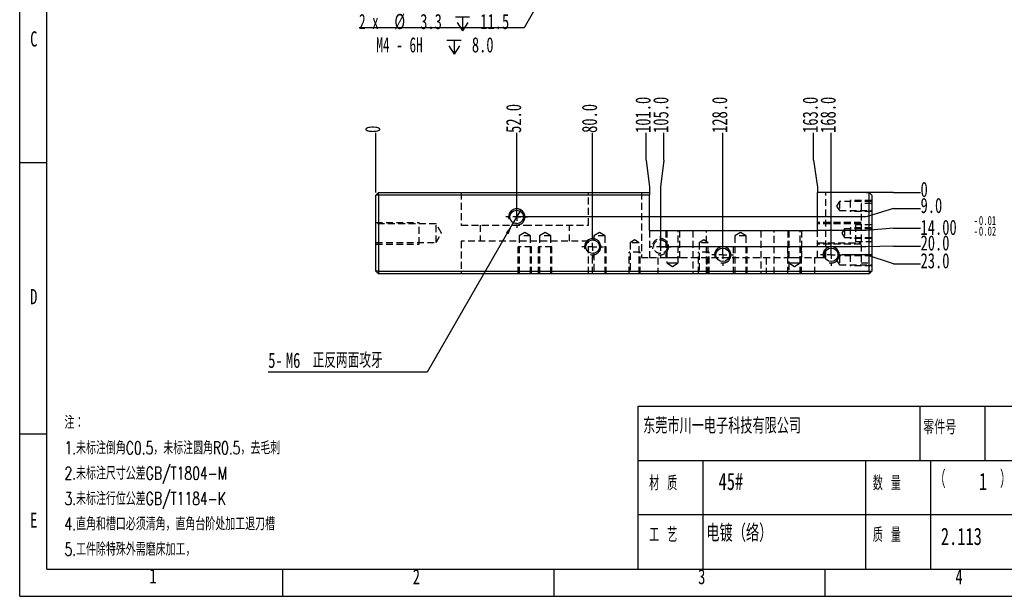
# Model space of a CAD drawing. Extents: x 0 to 297, y 0 to 210.
# Tile 1 of 6: x 0 to 182, y 0 to 106. Entities that reach past the tile are written whole.
import ezdxf

# ---------------------------------------------------------------- set-up
doc = ezdxf.new("R2010")
doc.units = 0
doc.linetypes.add('SLD-实线', pattern=[0])
doc.linetypes.add('SLD-虚线', pattern=[1.905, 1.27, -0.635])
doc.layers.get('0').update_dxf_attribs({"linetype": 'CONTINUOUS'})
doc.layers.add('图框', color=7, linetype='SLD-实线')
doc.styles.add('SLDTEXTSTYLE0', font='TXT', dxfattribs={"width": 0.7})
doc.styles.add('SLDTEXTSTYLE1', font='TXT', dxfattribs={"width": 0.633333, "bigfont": 'bigfont'})
doc.styles.add('SLDTEXTSTYLE2', font='TXT', dxfattribs={"width": 0.7, "bigfont": 'bigfont'})
doc.styles.add('SLDTEXTSTYLE3', font='TXT', dxfattribs={"width": 0.590909, "bigfont": 'bigfont'})
doc.styles.add('SLDTEXTSTYLE4', font='TXT', dxfattribs={"width": 0.633333})
doc.styles.add('SLDTEXTSTYLE5', font='TXT', dxfattribs={"width": 0.642857})
doc.dimstyles.new('SLDDIMSTYLE0', dxfattribs={"dimtxt": 2.8, "dimasz": 2, "dimexe": 0, "dimexo": 0.0625, "dimgap": 0.7, "dimtad": 0, "dimtih": 1, "dimtoh": 1, "dimdec": 0, "dimlfac": 2, "dimrnd": 1e-09, "dimtxsty": 'SLDTEXTSTYLE0', "dimblk1": 'NONE', "dimblk2": 'NONE', "dimsah": 1, "dimcen": 0.09, "dimazin": 3, "dimtfac": 1, "dimtdec": 0, "dimtofl": 0, "dimtmove": 0, "dimatfit": 3, "dimtolj": 1, "dimtzin": 12})
doc.dimstyles.new('SLDDIMSTYLE12', dxfattribs={"dimtxt": 2.8, "dimasz": 2, "dimexe": 0, "dimexo": 0.0625, "dimgap": 0.7, "dimtad": 0, "dimtih": 1, "dimtoh": 1, "dimlfac": 2, "dimrnd": 1e-09, "dimzin": 4, "dimtxsty": 'SLDTEXTSTYLE0', "dimblk1": 'NONE', "dimblk2": 'NONE', "dimsah": 1, "dimcen": 0.09, "dimazin": 3, "dimtol": 1, "dimtp": -0.01, "dimtm": 0.02, "dimtfac": 1, "dimtofl": 0, "dimtmove": 0, "dimatfit": 3, "dimtolj": 1})
doc.dimstyles.new('SLDDIMSTYLE13', dxfattribs={"dimtxt": 2.8, "dimasz": 2, "dimexe": 0, "dimexo": 0.0625, "dimgap": 0.7, "dimtad": 0, "dimtih": 1, "dimtoh": 1, "dimdec": 1, "dimlfac": 2, "dimrnd": 1e-09, "dimzin": 12, "dimtxsty": 'SLDTEXTSTYLE0', "dimblk1": 'NONE', "dimsah": 1, "dimcen": 0, "dimazin": 3, "dimtfac": 1, "dimtdec": 1, "dimtmove": 0, "dimatfit": 3, "dimtolj": 1, "dimtzin": 12})
doc.dimstyles.new('SLDDIMSTYLE3', dxfattribs={"dimtxt": 2.8, "dimasz": 2, "dimexe": 0, "dimexo": 0.0625, "dimgap": 0.7, "dimtad": 0, "dimtih": 1, "dimtoh": 1, "dimdec": 1, "dimlfac": 2, "dimrnd": 1e-09, "dimzin": 4, "dimtxsty": 'SLDTEXTSTYLE0', "dimblk1": 'NONE', "dimblk2": 'NONE', "dimsah": 1, "dimcen": 0.09, "dimazin": 3, "dimtfac": 1, "dimtdec": 1, "dimtofl": 0, "dimtmove": 0, "dimatfit": 3, "dimtolj": 1, "dimtzin": 12})
doc.dimstyles.new('SLDDIMSTYLE7', dxfattribs={"dimtxt": 2.8, "dimasz": 2, "dimexe": 0, "dimexo": 0.0625, "dimgap": 0.7, "dimtad": 0, "dimtih": 1, "dimtoh": 1, "dimdec": 1, "dimlfac": 2, "dimrnd": 1e-09, "dimzin": 12, "dimtxsty": 'SLDTEXTSTYLE0', "dimblk1": 'NONE', "dimsah": 1, "dimcen": 0, "dimazin": 3, "dimtfac": 1, "dimtdec": 1, "dimtmove": 0, "dimatfit": 3, "dimtolj": 1, "dimtzin": 12})

# ---------------------------------------------------------------- blocks, each defined once
blk = doc.blocks.new('SW_SYMBOL_HOLE_DEPTH')
at = {"layer": '图框', "color": 0}
for p, q in [((0, 875), (800, 875)), ((400, 875), (400, 75)), ((100, 555), (400, 75)), ((700, 555), (400, 75))]:
    blk.add_line(p, q, dxfattribs=at)
blk = doc.blocks.new('_D_29')
at = {"layer": '图框'}
for p, q in [((113.83, 140.92), (113, 139.49)), ((113, 139.49), (93.01, 104.87)), ((93.01, 104.87), (62.58, 104.87))]:
    blk.add_line(p, q, dxfattribs=at)
blk.add_solid([(113, 139.49), (111.74, 137.91), (112.26, 137.61)], dxfattribs=at)
at = {"layer": '图框', "xscale": 0.0032581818, "yscale": 0.0032581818, "zscale": 0.0032581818}
for p in [(80.35, 104.05), (78.8, 99.75)]:
    blk.add_blockref('SW_SYMBOL_HOLE_DEPTH', p, dxfattribs=at)
at = {"layer": '图框', "char_height": 2.8, "attachment_point": 1}
for s, insert, style in [('2 x', (62.58, 107.43), 'SLDTEXTSTYLE4'), ('%%c', (69.1, 107.43), 'SLDTEXTSTYLE0'), ('3.3', (73.86, 107.43), 'SLDTEXTSTYLE0'), ('11.5', (84.94, 107.43), 'SLDTEXTSTYLE0'), ('M4 - 6H', (65.76, 103.13), 'SLDTEXTSTYLE5'), ('8.0', (83.39, 103.13), 'SLDTEXTSTYLE0')]:
    blk.add_mtext(s, dxfattribs=dict(at, insert=insert, style=style))
blk = doc.blocks.new('_NONE')
blk = doc.blocks.new('_D_48')
at = {"layer": '图框'}
blk.add_line((65.66, 74.48), (65.66, 85.48), dxfattribs=at)
at = {"layer": '图框', "insert": (63.68, 85.48), "char_height": 2.8, "attachment_point": 1, "rotation": 90, "style": 'SLDTEXTSTYLE0'}
blk.add_mtext('0', dxfattribs=at)
blk = doc.blocks.new('_D_49')
at = {"layer": '图框'}
blk.add_line((91.66, 69.98), (91.66, 85.48), dxfattribs=at)
at = {"layer": '图框', "insert": (89.68, 85.48), "char_height": 2.8, "attachment_point": 1, "rotation": 90, "style": 'SLDTEXTSTYLE0'}
blk.add_mtext('52.0', dxfattribs=at)
blk = doc.blocks.new('_D_50')
at = {"layer": '图框'}
blk.add_line((105.66, 66.48), (105.66, 85.48), dxfattribs=at)
at = {"layer": '图框', "insert": (103.68, 85.48), "char_height": 2.8, "attachment_point": 1, "rotation": 90, "style": 'SLDTEXTSTYLE0'}
blk.add_mtext('80.0', dxfattribs=at)
blk = doc.blocks.new('_D_51')
at = {"layer": '图框'}
for p, q in [((115.52, 80.48), (115.52, 85.48)), ((115.52, 80.48), (116.16, 75.48)), ((116.16, 75.48), (116.16, 73.98))]:
    blk.add_line(p, q, dxfattribs=at)
at = {"layer": '图框', "insert": (113.54, 85.48), "char_height": 2.8, "attachment_point": 1, "rotation": 90, "style": 'SLDTEXTSTYLE0'}
blk.add_mtext('101.0', dxfattribs=at)
blk = doc.blocks.new('_D_52')
at = {"layer": '图框'}
for p, q in [((118.81, 80.48), (118.81, 85.48)), ((118.81, 80.48), (118.16, 75.48)), ((118.16, 75.48), (118.16, 64.48))]:
    blk.add_line(p, q, dxfattribs=at)
at = {"layer": '图框', "insert": (116.83, 85.48), "char_height": 2.8, "attachment_point": 1, "rotation": 90, "style": 'SLDTEXTSTYLE0'}
blk.add_mtext('105.0', dxfattribs=at)
blk = doc.blocks.new('_D_53')
at = {"layer": '图框'}
blk.add_line((129.66, 62.98), (129.66, 85.48), dxfattribs=at)
at = {"layer": '图框', "insert": (127.68, 85.48), "char_height": 2.8, "attachment_point": 1, "rotation": 90, "style": 'SLDTEXTSTYLE0'}
blk.add_mtext('128.0', dxfattribs=at)
blk = doc.blocks.new('_D_54')
at = {"layer": '图框'}
for p, q in [((146.37, 80.48), (146.37, 85.48)), ((146.37, 80.48), (147.16, 75.48)), ((147.16, 75.48), (147.16, 74.48))]:
    blk.add_line(p, q, dxfattribs=at)
at = {"layer": '图框', "insert": (144.39, 85.48), "char_height": 2.8, "attachment_point": 1, "rotation": 90, "style": 'SLDTEXTSTYLE0'}
blk.add_mtext('163.0', dxfattribs=at)
blk = doc.blocks.new('_D_55')
at = {"layer": '图框'}
blk.add_line((149.66, 62.98), (149.66, 85.48), dxfattribs=at)
at = {"layer": '图框', "insert": (147.68, 85.48), "char_height": 2.8, "attachment_point": 1, "rotation": 90, "style": 'SLDTEXTSTYLE0'}
blk.add_mtext('168.0', dxfattribs=at)
blk = doc.blocks.new('_D_56')
at = {"layer": '图框'}
for p, q in [((161.14, 74.48), (156.14, 74.48)), ((156.14, 74.48), (156.66, 74.48)), ((161.14, 74.48), (166.14, 74.48))]:
    blk.add_line(p, q, dxfattribs=at)
at = {"layer": '图框', "insert": (166.14, 76.46), "char_height": 2.8, "attachment_point": 1, "style": 'SLDTEXTSTYLE0'}
blk.add_mtext('0', dxfattribs=at)
blk = doc.blocks.new('_D_57')
at = {"layer": '图框'}
for p, q in [((161.14, 71.52), (156.14, 69.98)), ((161.14, 71.52), (166.14, 71.52)), ((156.14, 69.98), (91.66, 69.98))]:
    blk.add_line(p, q, dxfattribs=at)
at = {"layer": '图框', "insert": (166.14, 73.5), "char_height": 2.8, "attachment_point": 1, "style": 'SLDTEXTSTYLE0'}
blk.add_mtext('9.0', dxfattribs=at)
blk = doc.blocks.new('_D_58')
at = {"layer": '图框'}
for p, q in [((156.14, 67.48), (147.16, 67.48)), ((161.14, 67.9), (156.14, 67.48)), ((161.14, 67.9), (166.14, 67.9))]:
    blk.add_line(p, q, dxfattribs=at)
at = {"layer": '图框', "attachment_point": 1, "style": 'SLDTEXTSTYLE0'}
for s, insert, char_height in [('14.00', (166.14, 69.46), 2.8), ('-', (175.92, 70.16), 1.68), ('0.01', (176.9, 70.16), 1.68), ('-', (175.92, 68.2), 1.68), ('0.02', (176.9, 68.2), 1.68)]:
    blk.add_mtext(s, dxfattribs=dict(at, insert=insert, char_height=char_height))
blk = doc.blocks.new('_D_59')
at = {"layer": '图框'}
for p, q in [((156.14, 64.48), (118.16, 64.48)), ((161.14, 64.61), (156.14, 64.48)), ((161.14, 64.61), (166.14, 64.61))]:
    blk.add_line(p, q, dxfattribs=at)
at = {"layer": '图框', "insert": (166.14, 66.59), "char_height": 2.8, "attachment_point": 1, "style": 'SLDTEXTSTYLE0'}
blk.add_mtext('20.0', dxfattribs=at)
blk = doc.blocks.new('_D_60')
at = {"layer": '图框'}
for p, q in [((156.14, 62.98), (151.66, 62.98)), ((161.14, 61.32), (156.14, 62.98)), ((161.14, 61.32), (166.14, 61.32))]:
    blk.add_line(p, q, dxfattribs=at)
at = {"layer": '图框', "insert": (166.14, 63.3), "char_height": 2.8, "attachment_point": 1, "style": 'SLDTEXTSTYLE0'}
blk.add_mtext('23.0', dxfattribs=at)
blk = doc.blocks.new('_D_61')
at = {"layer": '图框'}
for p, q in [((92.41, 71.28), (90.91, 68.68)), ((90.91, 68.68), (75.12, 41.33)), ((75.12, 41.33), (45.83, 41.33))]:
    blk.add_line(p, q, dxfattribs=at)
blk.add_solid([(90.91, 68.68), (89.65, 67.1), (90.17, 66.8)], dxfattribs=at)
at = {"layer": '图框', "char_height": 2.8, "attachment_point": 1}
for s, insert, style in [('5-', (45.83, 44.94), 'SLDTEXTSTYLE0'), ('M6', (49.09, 44.94), 'SLDTEXTSTYLE0'), ('正反两面攻牙', (54.01, 44.94), 'SLDTEXTSTYLE2')]:
    blk.add_mtext(s, dxfattribs=dict(at, insert=insert, style=style))
blk = doc.blocks.new('SW_CENTERMARKSYMBOL_20')
at = {"layer": '图框', "color": 0}
for p, q in [((0, 1.5), (0, 2)), ((-1.5, 0), (-2, 0)), ((0, 0), (-0.75, 0)), ((0, 0), (0, 0.75)), ((0, 0), (0, -0.75)), ((0, 0), (0.75, 0)), ((1.5, 0), (2, 0)), ((0, -1.5), (0, -2))]:
    blk.add_line(p, q, dxfattribs=at)
blk = doc.blocks.new('SW_CENTERMARKSYMBOL_21')
at = {"layer": '图框', "color": 0}
for p, q in [((0, 1.5), (0, 2)), ((-1.5, 0), (-2, 0)), ((0, 0), (-0.75, 0)), ((0, 0), (0, 0.75)), ((0, 0), (0, -0.75)), ((0, 0), (0.75, 0)), ((1.5, 0), (2, 0)), ((0, -1.5), (0, -2))]:
    blk.add_line(p, q, dxfattribs=at)
blk = doc.blocks.new('SW_CENTERMARKSYMBOL_22')
at = {"layer": '图框', "color": 0}
for p, q in [((0, 1.5), (0, 2)), ((-1.5, 0), (-2, 0)), ((0, 0), (-0.75, 0)), ((0, 0), (0, 0.75)), ((0, 0), (0, -0.75)), ((0, 0), (0.75, 0)), ((1.5, 0), (2, 0)), ((0, -1.5), (0, -2))]:
    blk.add_line(p, q, dxfattribs=at)
blk = doc.blocks.new('SW_CENTERMARKSYMBOL_23')
at = {"layer": '图框', "color": 0}
for p, q in [((0, 1.5), (0, 2)), ((-1.5, 0), (-2, 0)), ((0, 0), (-0.75, 0)), ((0, 0), (0, 0.75)), ((0, 0), (0, -0.75)), ((0, 0), (0.75, 0)), ((1.5, 0), (2, 0)), ((0, -1.5), (0, -2))]:
    blk.add_line(p, q, dxfattribs=at)
blk = doc.blocks.new('SW_CENTERMARKSYMBOL_24')
at = {"layer": '图框', "color": 0}
for p, q in [((0, 1.5), (0, 2)), ((-1.5, 0), (-2, 0)), ((0, 0), (-0.75, 0)), ((0, 0), (0, 0.75)), ((0, 0), (0, -0.75)), ((0, 0), (0.75, 0)), ((1.5, 0), (2, 0)), ((0, -1.5), (0, -2))]:
    blk.add_line(p, q, dxfattribs=at)

msp = doc.modelspace()

# ---------------------------------------------------------------- linework, layer by layer
at = {"color": 7, "linetype": 'SLD-实线'}
for p, q in [((66.1635, 74.4826), (65.6635, 73.9826)), ((66.1635, 73.9826), (66.1635, 74.4826)), ((66.1635, 74.4826), (116.1635, 74.4826)), ((116.1635, 74.4826), (116.1635, 73.9826)), ((147.1635, 67.4826), (147.1635, 74.4826)), ((156.6635, 74.4826), (147.1635, 74.4826)), ((156.6635, 59.9826), (156.6635, 74.4826)), ((157.1635, 73.9826), (156.6635, 74.4826)), ((65.6635, 59.9826), (65.6635, 73.9826)), ((66.1635, 73.9826), (65.6635, 73.9826)), ((66.1635, 73.9826), (66.1635, 59.9826)), ((116.1635, 73.9826), (66.1635, 73.9826)), ((116.1635, 67.4826), (116.1635, 73.9826)), ((157.1635, 73.9826), (157.1635, 59.9826)), ((116.1635, 67.4826), (147.1635, 67.4826)), ((65.6635, 59.9826), (66.1635, 59.4826)), ((66.1635, 59.9826), (65.6635, 59.9826)), ((66.1635, 59.9826), (156.6635, 59.9826)), ((66.1635, 59.9826), (66.1635, 59.4826)), ((156.6635, 59.9826), (156.6635, 59.4826)), ((156.6635, 59.9826), (157.1635, 59.9826)), ((156.6635, 59.4826), (157.1635, 59.9826)), ((156.6635, 59.4826), (66.1635, 59.4826))]:
    msp.add_line(p, q, dxfattribs=at)
at = {"color": 7, "linetype": 'SLD-虚线'}
for p, q in [((81.4135, 74.4826), (81.4135, 68.4826)), ((104.9135, 68.4826), (104.9135, 74.4826)), ((114.6635, 74.4826), (114.6635, 62.4826)), ((148.6635, 62.4826), (148.6635, 74.4826)), ((151.1635, 72.8076), (150.6678, 71.9826)), ((151.1635, 72.8076), (151.1635, 71.1576)), ((157.1635, 72.8076), (151.1635, 72.8076)), ((157.1635, 72.9826), (153.1635, 72.9826)), ((153.1635, 72.9826), (153.1635, 70.9826)), ((150.6678, 71.9826), (151.1635, 71.1576)), ((151.1635, 71.1576), (157.1635, 71.1576)), ((157.1635, 70.9826), (153.1635, 70.9826)), ((155.1635, 72.4826), (155.1635, 61.4826)), ((157.1635, 72.4826), (155.1635, 72.4826)), ((65.6635, 68.9826), (73.6635, 68.9826)), ((65.6635, 68.9826), (73.6635, 68.9826)), ((65.6635, 68.9826), (73.6635, 68.9826)), ((76.7885, 68.6826), (65.6635, 68.6826)), ((73.6635, 64.9826), (73.6635, 68.9826)), ((73.6635, 64.9826), (73.6635, 68.9826)), ((73.6635, 64.9826), (73.6635, 68.9826)), ((76.7885, 65.2826), (76.7885, 68.6826)), ((77.81, 66.9826), (76.7885, 68.6826)), ((81.4135, 68.4826), (93.1635, 68.4826)), ((84.9135, 68.4826), (84.9135, 65.4826)), ((93.1635, 68.4826), (104.9135, 68.4826)), ((101.4135, 65.4826), (101.4135, 68.4826)), ((116.1635, 67.4826), (116.1635, 62.4826)), ((119.1635, 67.4826), (119.1635, 62.4826)), ((119.1635, 67.4826), (119.1635, 65.2326)), ((119.3635, 67.4826), (119.3635, 61.4826)), ((121.4635, 61.4826), (121.4635, 67.4826)), ((121.6635, 67.4826), (121.6635, 62.4826)), ((121.6635, 67.4826), (121.6635, 62.4826)), ((124.1635, 67.4826), (124.1635, 59.4826)), ((126.6635, 59.4826), (126.6635, 67.4826)), ((136.6635, 67.4826), (136.6635, 59.4826)), ((139.1635, 59.4826), (139.1635, 67.4826)), ((141.6635, 67.4826), (141.6635, 62.4826)), ((141.6635, 67.4826), (141.6635, 62.4826)), ((141.8635, 67.4826), (141.8635, 61.4826)), ((143.9635, 61.4826), (143.9635, 67.4826)), ((144.1635, 67.4826), (144.1635, 62.4826)), ((144.1635, 67.4826), (144.1635, 62.4826)), ((155.1635, 68.9826), (147.1635, 68.9826)), ((155.1635, 68.7326), (147.1635, 68.7326)), ((147.1635, 62.4826), (147.1635, 67.4826)), ((152.1135, 67.8076), (151.6178, 66.9826)), ((152.1135, 67.8076), (152.1135, 66.1576)), ((157.1635, 67.8076), (152.1135, 67.8076)), ((157.1635, 67.9826), (153.1635, 67.9826)), ((153.1635, 67.9826), (153.1635, 65.9826)), ((157.1635, 67.9826), (153.1635, 67.9826)), ((153.1635, 67.9826), (153.1635, 65.9826)), ((154.1635, 68.5076), (154.1635, 65.4576)), ((157.1635, 68.5076), (154.1635, 68.5076)), ((76.7885, 65.2826), (77.81, 66.9826)), ((104.9135, 65.4826), (81.4135, 65.4826)), ((81.4135, 65.4826), (81.4135, 59.4826)), ((93.1635, 67.1135), (92.1135, 66.4826)), ((94.2135, 66.4826), (92.1135, 66.4826)), ((92.1135, 66.4826), (92.1135, 59.4826)), ((94.2135, 66.4826), (93.1635, 67.1135)), ((94.2135, 59.4826), (94.2135, 66.4826)), ((96.9135, 67.1135), (95.8635, 66.4826)), ((97.9635, 66.4826), (95.8635, 66.4826)), ((95.8635, 66.4826), (95.8635, 59.4826)), ((97.9635, 66.4826), (96.9135, 67.1135)), ((97.9635, 59.4826), (97.9635, 66.4826)), ((104.9135, 59.4826), (104.9135, 65.4826)), ((106.9135, 67.1135), (105.8635, 66.4826)), ((107.9635, 66.4826), (105.8635, 66.4826)), ((105.8635, 66.4826), (105.8635, 65.7147)), ((107.9635, 66.4826), (106.9135, 67.1135)), ((107.9635, 59.4826), (107.9635, 66.4826)), ((113.4135, 65.7283), (112.5885, 65.2326)), ((114.2385, 65.2326), (113.4135, 65.7283)), ((126.1635, 65.7283), (125.3385, 65.2326)), ((126.9885, 65.2326), (126.1635, 65.7283)), ((132.9135, 67.1135), (131.8635, 66.4826)), ((133.9635, 66.4826), (131.8635, 66.4826)), ((131.8635, 66.4826), (131.8635, 59.4826)), ((133.9635, 66.4826), (132.9135, 67.1135)), ((133.9635, 59.4826), (133.9635, 66.4826)), ((151.6178, 66.9826), (152.1135, 66.1576)), ((152.1135, 66.1576), (157.1635, 66.1576)), ((157.1635, 65.9826), (153.1635, 65.9826)), ((157.1635, 65.9826), (153.1635, 65.9826)), ((154.1635, 65.4576), (157.1635, 65.4576)), ((65.6635, 65.2826), (76.7885, 65.2826)), ((65.6635, 64.9826), (73.6635, 64.9826)), ((65.6635, 64.9826), (73.6635, 64.9826)), ((65.6635, 64.9826), (73.6635, 64.9826)), ((91.9135, 59.4826), (91.9135, 64.4826)), ((94.4135, 64.4826), (91.9135, 64.4826)), ((91.9135, 59.4826), (91.9135, 64.4826)), ((94.4135, 64.4826), (91.9135, 64.4826)), ((94.4135, 59.4826), (94.4135, 64.4826)), ((94.4135, 59.4826), (94.4135, 64.4826)), ((95.6635, 59.4826), (95.6635, 64.4826)), ((98.1635, 64.4826), (95.6635, 64.4826)), ((98.1635, 59.4826), (98.1635, 64.4826)), ((108.1635, 64.4826), (107.9635, 64.4826)), ((108.1635, 59.4826), (108.1635, 64.4826)), ((114.2385, 65.2326), (112.5885, 65.2326)), ((112.5885, 65.2326), (112.5885, 59.4826)), ((114.2385, 59.4826), (114.2385, 65.2326)), ((119.1635, 63.7326), (119.1635, 62.4826)), ((126.9885, 65.2326), (125.3385, 65.2326)), ((125.3385, 65.2326), (125.3385, 59.4826)), ((126.9885, 59.4826), (126.9885, 65.2326)), ((131.6635, 59.4826), (131.6635, 64.4826)), ((134.1635, 64.4826), (131.6635, 64.4826)), ((134.1635, 59.4826), (134.1635, 64.4826)), ((141.6635, 59.4826), (141.6635, 64.4826)), ((144.1635, 64.4826), (141.6635, 64.4826)), ((144.1635, 59.4826), (144.1635, 64.4826)), ((147.1635, 65.2326), (155.1635, 65.2326)), ((155.1635, 64.9826), (147.1635, 64.9826)), ((105.6635, 59.4826), (105.6635, 63.2326)), ((105.8635, 63.2509), (105.8635, 59.4826)), ((112.4135, 59.4826), (112.4135, 63.4826)), ((114.4135, 63.4826), (112.4135, 63.4826)), ((114.4135, 59.4826), (114.4135, 63.4826)), ((114.6635, 62.4826), (116.1635, 62.4826)), ((116.1635, 62.4826), (147.1635, 62.4826)), ((117.6635, 62.4826), (117.6635, 59.4826)), ((119.1635, 62.4826), (121.6635, 62.4826)), ((119.1635, 62.4826), (121.6635, 62.4826)), ((125.1635, 59.4826), (125.1635, 63.4826)), ((127.1635, 63.4826), (125.1635, 63.4826)), ((126.6635, 62.4826), (126.6635, 59.4826)), ((127.1635, 59.4826), (127.1635, 63.4826)), ((137.6635, 62.4826), (137.6635, 59.4826)), ((141.6635, 62.4826), (144.1635, 62.4826)), ((141.6635, 62.4826), (144.1635, 62.4826)), ((146.6635, 59.4826), (146.6635, 62.4826)), ((147.1635, 62.4826), (148.6635, 62.4826)), ((151.1635, 62.8076), (150.6678, 61.9826)), ((150.6678, 61.9826), (151.1635, 61.1576)), ((151.1635, 62.8076), (151.1635, 61.1576)), ((157.1635, 62.8076), (151.1635, 62.8076)), ((157.1635, 62.9826), (153.1635, 62.9826)), ((153.1635, 62.9826), (153.1635, 60.9826)), ((119.3635, 61.4826), (120.4135, 61.4826)), ((119.3635, 61.4826), (120.4135, 60.8517)), ((120.4135, 61.4826), (121.4635, 61.4826)), ((120.4135, 60.8517), (121.4635, 61.4826)), ((141.8635, 61.4826), (142.9135, 61.4826)), ((141.8635, 61.4826), (142.9135, 60.8517)), ((141.8635, 61.4826), (141.8635, 59.4826)), ((142.9135, 61.4826), (143.9635, 61.4826)), ((142.9135, 60.8517), (143.9635, 61.4826)), ((143.9635, 59.4826), (143.9635, 61.4826)), ((151.1635, 61.1576), (157.1635, 61.1576)), ((157.1635, 60.9826), (153.1635, 60.9826)), ((155.1635, 61.4826), (157.1635, 61.4826))]:
    msp.add_line(p, q, dxfattribs=at)
at = {"color": 7, "linetype": 'SLD-实线'}
for centre in [(91.6635, 69.9826), (105.6635, 64.4826), (129.6635, 62.9826), (149.6635, 62.9826)]:
    msp.add_circle(centre, 1.25, dxfattribs=at)
at = {"color": 7, "linetype": 'SLD-虚线'}
msp.add_circle((118.1635, 64.4826), 1.25, dxfattribs=at)
for centre in [(91.6635, 69.9826), (105.6635, 64.4826), (118.1635, 64.4826), (129.6635, 62.9826), (149.6635, 62.9826)]:
    msp.add_arc(centre, 1.5, 255, 195, dxfattribs=at)
at = {"color": 7, "linetype": 'SLD-实线'}
for centre in [(91.6635, 69.9826), (105.6635, 64.4826), (129.6635, 62.9826), (149.6635, 62.9826)]:
    msp.add_arc(centre, 1.5, 255, 195, dxfattribs=at)
at = {"color": 7, "linetype": 'SLD-虚线'}
for points, knots in [([(90.7526, 70.8386), (90.8561, 70.9421), (90.9763, 71.0623), (91.1348, 71.1082), (91.1568, 71.1145)], [0, 0, 0, 0, 0.86098883, 1, 1, 1, 1]), ([(90.8477, 69.0486), (90.8278, 69.0608), (90.7924, 69.0825), (90.7647, 69.1132), (90.7526, 69.1266)], [0, 0, 0, 0, 0.56531779, 1, 1, 1, 1]), ([(91.7719, 68.7546), (91.6943, 68.7399), (91.5886, 68.7199), (91.4886, 68.7518), (91.462, 68.7603)], [0, 0, 0, 0, 0.73387017, 1, 1, 1, 1])]:
    msp.add_open_spline(points, degree=3, knots=knots, dxfattribs=at)
at = {"layer": '图框'}
for p, q in [((-0.0066, -0.0006), (-0.0066, 209.9994)), ((-0.0066, 79.9994), (4.9934, 79.9994)), ((291.9934, 34.9994), (113.9934, 34.9994)), ((113.9934, 34.9994), (113.9934, 4.9994)), ((165.9934, 34.9994), (165.9934, 24.9994)), ((177.9934, 34.9994), (177.9934, 24.9994)), ((-0.0066, 29.9994), (4.9934, 29.9994)), ((291.9934, 24.9994), (113.9934, 24.9994)), ((125.9934, 24.9994), (125.9934, 4.9994)), ((155.9934, 24.9994), (155.9934, 4.9994)), ((167.9934, 24.9994), (167.9934, 4.9994)), ((291.9934, 14.9994), (113.9934, 14.9994)), ((48.4934, 4.9994), (48.4934, -0.0006)), ((98.4934, 4.9994), (98.4934, -0.0006)), ((148.4934, 4.9994), (148.4934, -0.0006)), ((-0.0066, -0.0006), (296.9934, -0.0006))]:
    msp.add_line(p, q, dxfattribs=at)
at = {"layer": '图框', "linetype": 'SLD-实线'}
for q in [(4.9934, 204.9994), (291.9934, 4.9994)]:
    msp.add_line((4.9934, 4.9994), q, dxfattribs=at)

# ---------------------------------------------------------------- block references
at = {"layer": '图框'}
for name, p in [('SW_CENTERMARKSYMBOL_24', (91.6635, 69.9826)), ('SW_CENTERMARKSYMBOL_22', (105.6635, 64.4826)), ('SW_CENTERMARKSYMBOL_23', (118.1635, 64.4826)), ('SW_CENTERMARKSYMBOL_21', (129.6635, 62.9826)), ('SW_CENTERMARKSYMBOL_20', (149.6635, 62.9826))]:
    msp.add_blockref(name, p, dxfattribs=at)

# ---------------------------------------------------------------- texts
at = {"layer": '图框', "attachment_point": 1}
for s, insert, char_height, style in [('C', (1.9268, 104.2135), 2.8, 'SLDTEXTSTYLE0'), ('D', (1.9268, 56.6819), 2.8, 'SLDTEXTSTYLE0'), ('注：', (8.2552, 33.2512), 2.38125, 'SLDTEXTSTYLE2'), ('东莞市川一电子科技有限公司', (114.9689, 32.9189), 2.910417, 'SLDTEXTSTYLE2'), ('零件号', (166.6163, 32.5262), 2.64583, 'SLDTEXTSTYLE2'), ('1.未标注倒角C0.5，未标注圆角R0.5，去毛刺', (8.2552, 28.5762), 2.38125, 'SLDTEXTSTYLE2'), ('2.未标注尺寸公差GB/T1804-M', (8.2552, 23.9012), 2.38125, 'SLDTEXTSTYLE2'), ('（      ）PCS', (168.6985, 23.1908), 3.175, 'SLDTEXTSTYLE3'), ('材 质', (116.0851, 22.2079), 2.64583, 'SLDTEXTSTYLE1'), ('45#', (128.8922, 22.7911), 3.175, 'SLDTEXTSTYLE0'), ('数 量', (157.339, 22.2079), 2.64583, 'SLDTEXTSTYLE1'), ('1', (176.9175, 22.7911), 3.175, 'SLDTEXTSTYLE0'), ('3.未标注行位公差GB/T1184-K', (8.2552, 19.2262), 2.38125, 'SLDTEXTSTYLE2'), ('E', (1.9268, 15.4406), 2.8, 'SLDTEXTSTYLE0'), ('4.直角和槽口必须清角，直角台阶处加工退刀槽', (8.2552, 14.5512), 2.38125, 'SLDTEXTSTYLE2'), ('工 艺', (116.0851, 12.6662), 2.64583, 'SLDTEXTSTYLE1'), ('电镀（络）', (126.6039, 13.2493), 3.175, 'SLDTEXTSTYLE2'), ('质 量', (157.339, 12.6662), 2.64583, 'SLDTEXTSTYLE1'), ('2.113', (169.8888, 12.6428), 3.175, 'SLDTEXTSTYLE0'), ('5.工件除特殊外需磨床加工，', (8.2552, 9.8762), 2.38125, 'SLDTEXTSTYLE2'), ('1', (23.9061, 5.1725), 2.8, 'SLDTEXTSTYLE0'), ('2', (72.494, 5.0229), 2.8, 'SLDTEXTSTYLE0'), ('3', (125.1236, 5.0229), 2.8, 'SLDTEXTSTYLE0'), ('4', (172.5721, 5.0229), 2.8, 'SLDTEXTSTYLE0')]:
    msp.add_mtext(s, dxfattribs=dict(at, insert=insert, char_height=char_height, style=style))

# ---------------------------------------------------------------- dimensions: what is measured, and where the dimension line sits
at = {"layer": '图框'}
dim = msp.add_diameter_dim_2p(p1=(113.826, 140.9193), p2=(113.001, 139.4904), text='2 x <> {\\fGDT;x} 11.5\\PM4 - 6H {\\fGDT;x} 8.0\\P', dimstyle='SLDDIMSTYLE7', dxfattribs=at)
dim.commit()
dim.dimension.update_dxf_attribs({"geometry": '_D_29', "text_midpoint": (77.0052, 103.8178), "dimtype": 163})
for feature_location, offset, dtype, origin, dimstyle, picture, middle in [((116.1635, 73.9826), (-0.6457, 11.5), 1, (65.6635, 74.4826), 'SLDDIMSTYLE3', '_D_51', (115.5178, 89.5562)), ((118.1635, 64.4826), (0.6457, 21), 1, (65.6635, 74.4826), 'SLDDIMSTYLE3', '_D_52', (118.8092, 89.5562)), ((129.6635, 62.9826), (0, 22.5), 1, (65.6635, 74.4826), 'SLDDIMSTYLE3', '_D_53', (129.6635, 89.5562)), ((147.1635, 74.4826), (-0.7915, 11), 1, (65.6635, 74.4826), 'SLDDIMSTYLE3', '_D_54', (146.372, 89.5562)), ((149.6635, 62.9826), (0, 22.5), 1, (65.6635, 74.4826), 'SLDDIMSTYLE3', '_D_55', (149.6635, 89.5562)), ((91.6635, 69.9826), (0, 15.5), 1, (65.6635, 74.4826), 'SLDDIMSTYLE3', '_D_49', (91.6635, 88.7415)), ((105.6635, 66.4826), (0, 19), 1, (65.6635, 74.4826), 'SLDDIMSTYLE3', '_D_50', (105.6635, 88.7415)), ((65.6635071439, 74.4825650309), (0, 11), 1, (65.6635071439, 74.4825650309), 'SLDDIMSTYLE0', '_D_48', (65.6635071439, 86.2972872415)), ((156.6635071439, 74.4825650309), (9.4778560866, 0), 0, (156.6635071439, 74.4825650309), 'SLDDIMSTYLE0', '_D_56', (166.9560854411, 74.4825650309)), ((91.6635, 69.9826), (74.4779, 1.5373), 0, (156.6635, 74.4826), 'SLDDIMSTYLE3', '_D_57', (168.5855, 71.5199)), ((118.1635, 64.4826), (47.9779, 0.1256), 0, (156.6635, 74.4826), 'SLDDIMSTYLE3', '_D_59', (169.4003, 64.6081)), ((147.1635, 67.4826), (18.9779, 0.417), 0, (156.6635, 74.4826), 'SLDDIMSTYLE12', '_D_58', (173.4739, 67.8996)), ((151.6635, 62.9826), (14.4779, -1.6659), 0, (156.6635, 74.4826), 'SLDDIMSTYLE3', '_D_60', (169.4003, 61.3167))]:
    dim = msp.add_ordinate_dim(feature_location=feature_location, offset=offset, dtype=dtype, origin=origin, dimstyle=dimstyle, dxfattribs=at)
    dim.commit()
    dim.dimension.update_dxf_attribs({"geometry": picture, "text_midpoint": middle})
dim = msp.add_diameter_dim_2p(p1=(92.4135, 71.2816), p2=(90.9135, 68.6835), text='5-M6 正反两面攻牙', dimstyle='SLDDIMSTYLE13', override={"dimpost": '<>'}, dxfattribs=at)
dim.commit()
dim.dimension.update_dxf_attribs({"geometry": '_D_61', "text_midpoint": (59.6808, 42.9554), "dimtype": 163})

doc.saveas('drawing.dxf')
